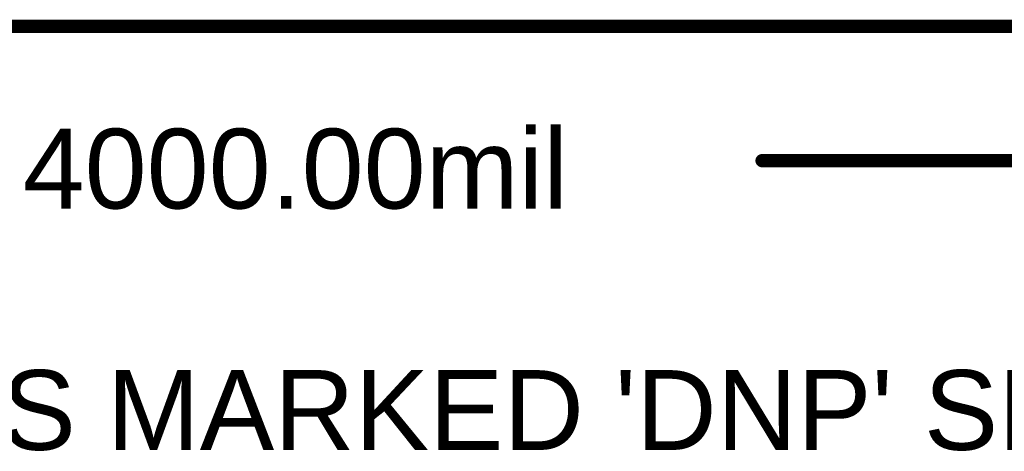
# Model space of a CAD drawing. Header units: inches. Extents: x -0.5 to 14.5, y -1.3 to 8.2.
# Tile 47 of 196: x 1.712 to 2.452, y -0.32 to 0.005. Entities that reach past the tile are written whole.
import ezdxf

# ---------------------------------------------------------------- set-up
doc = ezdxf.new("R2010")
doc.units = ezdxf.units.IN
doc.header["$MEASUREMENT"] = 0
for name, color, linetype in [('M1 Board Outline', 6, 'Continuous'), ('M2 Board Dimensions', 216, 'Continuous'), ('M5 Assembly Top', 56, 'Continuous')]:
    doc.layers.add(name, color=color, linetype=linetype)
doc.styles.add('Arial', font='txt', dxfattribs={"height": 0.2})

msp = doc.modelspace()

# ---------------------------------------------------------------- linework, layer by layer
at = {"layer": 'M1 Board Outline'}
msp.add_lwpolyline([(0, 0, 0.01, 0.01, 0), (4, 0, 0.01, 0.01, 0)], format="xyseb", dxfattribs=at)
at = {"layer": 'M2 Board Dimensions'}
msp.add_lwpolyline([(2.26991, -0.101, 0.01, 0.01, 0), (4, -0.101, 0.01, 0.01, 0)], format="xyseb", dxfattribs=at)
msp.add_lwpolyline([(2.26741, -0.101, 0.005, 0.005, 1), (2.27241, -0.101, 0.005, 0.005, 1)], format="xyseb", close=True, dxfattribs=at)

# ---------------------------------------------------------------- texts
at = {"layer": 'M2 Board Dimensions', "style": 'Arial'}
msp.add_text('4000.00mil', height=0.06, dxfattribs=at).set_placement((1.71409, -0.13699))
at = {"layer": 'M5 Assembly Top', "style": 'Arial'}
msp.add_text("COMPONENTS MARKED 'DNP' SHOULD NOT BE POPULATED.", height=0.06, dxfattribs=at).set_placement((1.1535, -0.3185))

doc.saveas('drawing.dxf')
